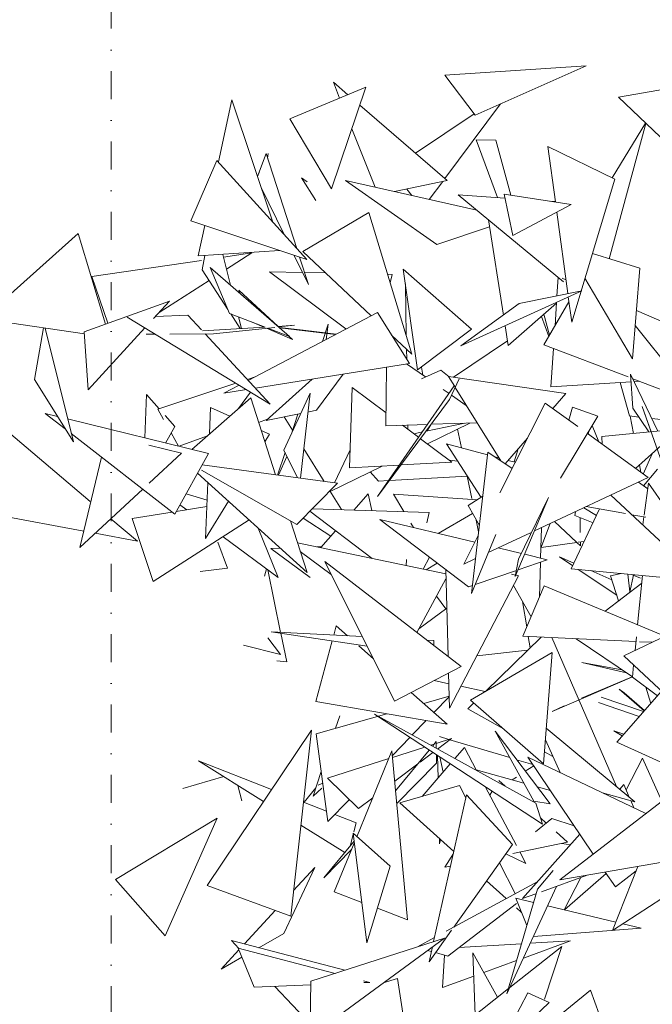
# Model space of a CAD drawing. Header units: millimetres. Extents: x -14485 to 13127, y -18923 to 3272.
# Tile 25 of 119: x 9726 to 9870, y 2419 to 2642. Entities that reach past the tile are written whole.
import ezdxf

# ---------------------------------------------------------------- set-up
doc = ezdxf.new("R2010")
doc.units = ezdxf.units.MM
doc.linetypes.add('Traço ponto', pattern=[15.875, 6.35, -4.7625, 0, -4.7625])
doc.layers.add('A-DETL', color=7, linetype='Continuous', lineweight=5, true_color=0x00a600)
doc.layers.add('G-IMPT', color=7, linetype='Continuous', lineweight=5)

# ---------------------------------------------------------------- blocks, each defined once
blk = doc.blocks.new('ÁRVORES ORNAMENTAIS - Pequeno e Médio Porte - Ipê-roxo-2865575-CORTE_CALÇADA')
at = {"layer": 'G-IMPT', "color": 253, "true_color": 0xaaaaaa}
for p, q in [((6082.1, 2629.89), (6114.21, 2631.97)), ((6089.02, 2620.82), (6114.21, 2631.97)), ((6058.25, 2624.69), (6056.83, 2628.29)), ((6060.1, 2625.46), (6056.83, 2628.29)), ((6082.1, 2629.89), (6089.02, 2620.82)), ((6046.94, 2619.99), (6064.23, 2627.18)), ((6056.41, 2604.07), (6064.23, 2627.18)), ((6121.54, 2624.87), (6136.58, 2627.54)), ((6030.74, 2610.18), (6033.78, 2624.32)), ((6043.09, 2596.53), (6033.78, 2624.32)), ((6121.54, 2624.87), (6134.46, 2612.54)), ((6082.66, 2606), (6062.85, 2623.1)), ((6082.16, 2606.44), (6094.78, 2623.37)), ((6056.41, 2604.07), (6046.94, 2619.99)), ((6075.45, 2612.22), (6088.79, 2621.13)), ((6066.28, 2604.44), (6061.02, 2617.7)), ((6119.45, 2588.22), (6127.76, 2618.93)), ((6120.13, 2606.57), (6127.67, 2619.02)), ((6093.67, 2615.15), (6089.25, 2615.23)), ((6089.25, 2615.23), (6094.09, 2602.12)), ((6093.67, 2615.15), (6097.12, 2602.67)), ((6105.54, 2613.71), (6120.71, 2606.29)), ((6105.54, 2613.71), (6107.25, 2601.1)), ((6024.48, 2596.81), (6030.41, 2610.54)), ((6030.41, 2610.54), (6050.79, 2588.02)), ((6041.56, 2612.08), (6039.63, 2606.87)), ((6041.56, 2612.08), (6048.54, 2590.52)), ((6041.91, 2611.02), (6042.01, 2612.08)), ((6039.96, 2607.76), (6039.59, 2606.99)), ((6052.87, 2601.46), (6049.57, 2606.62)), ((6050.85, 2605.64), (6049.57, 2606.62)), ((6089.4, 2599.25), (6059.56, 2605.95)), ((6080.29, 2591.48), (6059.56, 2605.95)), ((6070.69, 2603.45), (6082.66, 2606)), ((6078.61, 2601.67), (6081.67, 2605.79)), ((6120.71, 2606.29), (6110.94, 2573.82)), ((6040.45, 2604.42), (6045.67, 2593.69)), ((6074.67, 2602.56), (6073.51, 2604.05)), ((6095.78, 2602), (6085.16, 2602.76)), ((6109.03, 2582.97), (6085.16, 2602.76)), ((6110.79, 2600.55), (6095.59, 2602.91)), ((6095.59, 2602.91), (6097.59, 2593.47)), ((6107.23, 2601.19), (6106.22, 2601.26)), ((6110.79, 2600.55), (6097.59, 2593.47)), ((6024.48, 2596.81), (6050.79, 2588.02)), ((6049.9, 2589.83), (6064.86, 2598.71)), ((6064.86, 2598.71), (6074.65, 2566.57)), ((6095.43, 2575.43), (6092.02, 2597.07)), ((6107.56, 2598.82), (6110.06, 2580.3)), ((6026.16, 2588.85), (6027.65, 2595.76)), ((6092.28, 2595.45), (6080.29, 2591.48)), ((5998.91, 2593.94), (5977.24, 2574.6)), ((5998.91, 2593.94), (6005.13, 2573.39)), ((6026.16, 2588.85), (6044.63, 2590.08)), ((6001.97, 2584.16), (6026.86, 2587.86)), ((6027.05, 2585.73), (6027.67, 2588.95)), ((6033.5, 2582.25), (6031.75, 2589.22)), ((6031.91, 2588.61), (6038.33, 2589.56)), ((6032.59, 2585.87), (6038.33, 2589.56)), ((6047.96, 2588.97), (6051.18, 2582.35)), ((6049.17, 2588.57), (6051.18, 2582.35)), ((6049.9, 2589.83), (6065.39, 2575.28)), ((6126.43, 2586.05), (6115.63, 2589.4)), ((6032.89, 2576.71), (6027.05, 2585.73)), ((6046.89, 2570.58), (6028.89, 2586.26)), ((6033.26, 2575.81), (6028.89, 2586.26)), ((6088.17, 2572.26), (6072.71, 2585.88)), ((6072.71, 2585.88), (6075.93, 2562.98)), ((6124.75, 2565.49), (6126.43, 2586.05)), ((6001.97, 2584.16), (6005.64, 2573.57)), ((6059.69, 2572.28), (6042.34, 2585.27)), ((6049.84, 2585.11), (6042.34, 2585.27)), ((6055.04, 2585), (6050.29, 2585.1)), ((6070.17, 2584.68), (6069.13, 2584.7)), ((6069.73, 2582.75), (6070.17, 2584.68)), ((6107.59, 2579.79), (6107.86, 2583.93)), ((6108.79, 2583.83), (6109.63, 2583.46)), ((6124.75, 2565.49), (6113.94, 2583.78)), ((6017.25, 2576.02), (6028.61, 2583.32)), ((6035.34, 2581.12), (6044.28, 2572.88)), ((6035.34, 2581.12), (6035.63, 2580.39)), ((6073.38, 2570.75), (6073.18, 2582.56)), ((6113.26, 2580.95), (6085.8, 2568.42)), ((6113.26, 2580.95), (6099.02, 2578.03)), ((6110.16, 2579.54), (6110.94, 2573.82)), ((6019.63, 2578.61), (6000.27, 2571.63)), ((6019.63, 2578.61), (6016, 2574.65)), ((6099.02, 2578.03), (6085.8, 2568.42)), ((6096.52, 2568.52), (6107.48, 2578.14)), ((6104.63, 2568.71), (6110.31, 2578.44)), ((6107.14, 2573), (6107.49, 2578.32)), ((6000.3, 2571.16), (5977.24, 2574.6)), ((6010.04, 2574.95), (6042.52, 2555.23)), ((6016.46, 2575.15), (6023.82, 2575.39)), ((6023.82, 2575.39), (6026.86, 2572.11)), ((6041.38, 2572.7), (6033.26, 2575.81)), ((6035.7, 2572.36), (6033.54, 2575.71)), ((6035.96, 2572.38), (6035.3, 2575.03)), ((6066.82, 2576.03), (6037.52, 2560.61)), ((6066.82, 2576.03), (6074.1, 2564.46)), ((6104.06, 2575.14), (6105.74, 2570.61)), ((6104.59, 2575.61), (6105.9, 2570.89)), ((6125.65, 2576.45), (6143.04, 2568.84)), ((5989.01, 2560.79), (5991.06, 2572.53)), ((5997.81, 2546.63), (5991.42, 2572.48)), ((6014.04, 2572.52), (6001.18, 2558.48)), ((6027.11, 2571.84), (6041.29, 2572.7)), ((6029.61, 2571.16), (6043.57, 2572.64)), ((6041.04, 2572.69), (6038.23, 2573.9)), ((6047.54, 2569.88), (6041.62, 2572.43)), ((6046.89, 2570.58), (6041.97, 2572.47)), ((6044.25, 2572.88), (6047.97, 2573.11)), ((6044.43, 2572.73), (6047.97, 2573.11)), ((6049.95, 2572.04), (6044.62, 2572.58)), ((6057.34, 2571.04), (6044.67, 2572.53)), ((6055.64, 2573.37), (6054.33, 2569.45)), ((6055.18, 2569.9), (6055.64, 2573.37)), ((6088.17, 2572.26), (6075.93, 2562.98)), ((6096.52, 2568.52), (6095.81, 2572.99)), ((6125.37, 2573.07), (6139.38, 2555.39)), ((6000.27, 2571.63), (6001.18, 2558.48)), ((6014.31, 2571.07), (6016.23, 2571.19)), ((6016.4, 2571.08), (6014.31, 2571.07)), ((6029.61, 2571.16), (6019.68, 2571.1)), ((6027.75, 2571.15), (6042.52, 2555.23)), ((6046.7, 2570.66), (6047.54, 2569.88)), ((6057.43, 2571.09), (6049.95, 2572.04)), ((6070.05, 2570.9), (6074.65, 2566.57)), ((6073.47, 2565.46), (6073.43, 2567.72)), ((6084.11, 2561.31), (6096.35, 2569.57)), ((6104.63, 2568.71), (6123.71, 2561.4)), ((6106.21, 2559.18), (6106.79, 2567.88)), ((6074.1, 2564.46), (6039.16, 2558.84)), ((6068.75, 2550.33), (6068.88, 2563.62)), ((6073.44, 2564.35), (6077.71, 2561.39)), ((6077.16, 2561.77), (6076.81, 2563.65)), ((6037.31, 2560.84), (6039.08, 2561.43)), ((6053.02, 2553.83), (6059.05, 2562.04)), ((6081.2, 2562.93), (6076.83, 2560.99)), ((6081.2, 2562.93), (6083.11, 2561.45)), ((6084.37, 2559.19), (6082.95, 2561.47)), ((6082.95, 2561.47), (6109.6, 2557.63)), ((6124.29, 2562.04), (6130.46, 2549.1)), ((6124.29, 2562.04), (6124.83, 2554.33)), ((6124.79, 2560.99), (6139.38, 2555.39)), ((5997.81, 2546.63), (5989.01, 2560.79)), ((6016.96, 2554.07), (6034.7, 2559.97)), ((6035.45, 2559.52), (6031.97, 2557.69)), ((6041.57, 2551.5), (6052.05, 2560.91)), ((6060.48, 2540.76), (6061.07, 2559.03)), ((6061.07, 2559.03), (6068.78, 2553.24)), ((6084.27, 2559.36), (6066.88, 2534.24)), ((6083.2, 2556.27), (6085.38, 2560.96)), ((6094.81, 2542.38), (6084.47, 2559.02)), ((6106.21, 2559.18), (6124.41, 2560.31)), ((6124.04, 2552.53), (6121.96, 2560.15)), ((6125.09, 2560.35), (6126.27, 2560.42)), ((6014.03, 2547.56), (6014.43, 2557.38)), ((6017.27, 2554.17), (6014.43, 2557.38)), ((6038.07, 2556.64), (6024.68, 2544.93)), ((6037.1, 2558.51), (6031.97, 2557.69)), ((6035.28, 2554.2), (6038.05, 2557.94)), ((6038.07, 2556.64), (6043.7, 2539.19)), ((6051.55, 2557.69), (6045.57, 2544.81)), ((6049.38, 2538.42), (6051.55, 2557.69)), ((6081.77, 2558.58), (6083.09, 2557.66)), ((6083.66, 2557.27), (6087.01, 2554.95)), ((6106.64, 2554.21), (6109.6, 2557.63)), ((6028.93, 2554.48), (6028.71, 2548.45)), ((6028.93, 2554.48), (6033.32, 2552.49)), ((6083.2, 2556.27), (6066.88, 2534.24)), ((6104.88, 2555.48), (6094.6, 2535.1)), ((6104.88, 2555.48), (6112.3, 2550.11)), ((6110.3, 2551.56), (6111.08, 2554.5)), ((6111.08, 2554.5), (6116.87, 2552.47)), ((6128.47, 2548.91), (6124.83, 2554.33)), ((6131.46, 2541.81), (6126.9, 2554.72)), ((6128.96, 2548.96), (6126.9, 2554.72)), ((5995.97, 2549.59), (5991.44, 2553.11)), ((5994.2, 2552.43), (5991.44, 2553.11)), ((6016.96, 2554.07), (6018.26, 2551.77)), ((6020.82, 2550.16), (6018.66, 2552.61)), ((6049.42, 2553.09), (6041.57, 2551.5)), ((6045.67, 2552.33), (6047.55, 2549.29)), ((6048.79, 2552.97), (6047.29, 2548.5)), ((6053.02, 2553.83), (6051.07, 2553.43)), ((6108.35, 2538.39), (6116.87, 2552.47)), ((6124.04, 2552.53), (6126.19, 2552.3)), ((6124.17, 2552.52), (6124.93, 2548.57)), ((6028.47, 2544), (5996.51, 2551.86)), ((6018.71, 2546.4), (6020.82, 2550.16)), ((6041.9, 2551.8), (6039.87, 2551.08)), ((6068.75, 2550.33), (6078.22, 2550.62)), ((6072.51, 2550.44), (6076.19, 2547.69)), ((6073.74, 2549.52), (6073.73, 2550.48)), ((6077.87, 2549.08), (6086.67, 2550.88)), ((6078.13, 2549.14), (6079.06, 2550.64)), ((6078.17, 2546.2), (6087.78, 2550.91)), ((6079.03, 2550.64), (6089.48, 2550.96)), ((6117.07, 2546.66), (6115.58, 2550.34)), ((6129.08, 2551.99), (6138.67, 2550.95)), ((5982.09, 2549.66), (6001.63, 2533.15)), ((6020.83, 2530.26), (5997.34, 2548.53)), ((6020, 2548.7), (6021.71, 2545.67)), ((6028.25, 2548.05), (6021.79, 2545.65)), ((6040.46, 2549.24), (6042.32, 2548.4)), ((6042.32, 2548.4), (6041.28, 2546.7)), ((6075.08, 2548.52), (6077.04, 2548.91)), ((6085.02, 2549.56), (6085.89, 2545.33)), ((6114.48, 2548.53), (6128.27, 2538.56)), ((6114.7, 2548.37), (6114.82, 2549.09)), ((6117.75, 2547.88), (6135.51, 2549.58)), ((6117.75, 2547.88), (6117.86, 2546.09)), ((6022.38, 2544.11), (6014.91, 2545.91)), ((6076.61, 2547.37), (6083.72, 2542.04)), ((6090.37, 2534.06), (6082.53, 2546.24)), ((6091.85, 2543.71), (6082.53, 2546.24)), ((6095.83, 2541.7), (6100.86, 2547.52)), ((6132, 2546.48), (6125.4, 2540.64)), ((6004.2, 2543.19), (5999.29, 2522.68)), ((6022.38, 2544.11), (6015.05, 2537.31)), ((6020.83, 2530.26), (6028.47, 2544)), ((6045.85, 2544.24), (6044.14, 2539.13)), ((6046.29, 2543.36), (6044.38, 2539.1)), ((6048.7, 2538.51), (6045.57, 2544.81)), ((6050.13, 2545.11), (6054.71, 2537.69)), ((6060.61, 2544.84), (6057.05, 2537.37)), ((6091.92, 2544.32), (6088.19, 2512.24)), ((6097.4, 2540.65), (6091.92, 2544.32)), ((6094.41, 2543.02), (6093.49, 2543.27)), ((6098.75, 2545.08), (6097.86, 2542.09)), ((6129.16, 2543.96), (6127.17, 2539.35)), ((6057.8, 2537.27), (6027.06, 2541.46)), ((6056.11, 2535.4), (6067.9, 2541.17)), ((6060.48, 2540.76), (6071.83, 2541.39)), ((6072.19, 2541.41), (6083.72, 2542.04)), ((6083.08, 2542.52), (6085.1, 2542.25)), ((6098.09, 2542.02), (6096.48, 2542.46)), ((6126.29, 2541.43), (6126.61, 2539.76)), ((6025.99, 2539.54), (6050.86, 2517.01)), ((6048.51, 2527.92), (6026.86, 2540.27)), ((6065.2, 2539.85), (6067.06, 2537.77)), ((6069.59, 2537.91), (6087.28, 2538.86)), ((6087.22, 2538.86), (6088.26, 2533.79)), ((6130.37, 2540.48), (6127.24, 2536.7)), ((6028.3, 2537.44), (6027.83, 2524.71)), ((6057.8, 2537.27), (6048.51, 2527.92)), ((6067.06, 2537.77), (6069.41, 2537.9)), ((6128.27, 2538.56), (6102.5, 2526.46)), ((6126.08, 2537.53), (6128.19, 2536.03)), ((6127.36, 2530.02), (6128.35, 2537.27)), ((6128.35, 2537.27), (6132.4, 2531.57)), ((6013.55, 2535.92), (5999.29, 2522.68)), ((6028.15, 2533.45), (6023.4, 2534.87)), ((6056.06, 2535.51), (6058.67, 2531.28)), ((6064.72, 2534.85), (6061.49, 2531.19)), ((6064.72, 2534.85), (6065.53, 2531.07)), ((6070.49, 2534.82), (6089.52, 2533.52)), ((6070.49, 2534.82), (6072.86, 2530.83)), ((6087.41, 2532.19), (6090.75, 2534.3)), ((6119.81, 2534.59), (6134.13, 2521.25)), ((6021.16, 2530.85), (6028.1, 2531.96)), ((6023.53, 2531.23), (6022, 2532.36)), ((6033.01, 2533.18), (6027.83, 2524.71)), ((6087.41, 2532.19), (6089.98, 2527.65)), ((6098.11, 2516.07), (6105.69, 2534.01)), ((6105.69, 2534.01), (6098.88, 2520.01)), ((6114.23, 2531.97), (6123.15, 2530.39)), ((5976.75, 2530.73), (6000.17, 2526.38)), ((6011.13, 2529.24), (6020.26, 2530.7)), ((6065.65, 2520.19), (6051.5, 2530.93)), ((6078.6, 2530.65), (6052.06, 2531.49)), ((6078.04, 2528.25), (6078.6, 2530.65)), ((6088.43, 2530.38), (6080.63, 2525.86)), ((6117.27, 2531.43), (6110.84, 2517.85)), ((6111.62, 2529.97), (6111.77, 2530.81)), ((6111.62, 2529.97), (6115.79, 2528.29)), ((6113.68, 2531.71), (6116.58, 2529.96)), ((6124.59, 2530.13), (6127.74, 2529.58)), ((6006.31, 2529.2), (6012.34, 2524.11)), ((6011.13, 2529.24), (6015.91, 2514.93)), ((6015.91, 2514.93), (6037.7, 2528.93)), ((6047.08, 2528.73), (6050.86, 2517.01)), ((6049.95, 2529.36), (6056.24, 2525.23)), ((6088.94, 2523.87), (6067.41, 2529.04)), ((6087.49, 2513.74), (6067.41, 2529.04)), ((6074.43, 2528.21), (6075.02, 2527.21)), ((6089.26, 2528.92), (6089.81, 2526.23)), ((6103.92, 2522.57), (6106.05, 2528.13)), ((6112.05, 2523.86), (6106.99, 2528.57)), ((6112.84, 2529.48), (6112.87, 2526.07)), ((6127.07, 2527.83), (6127.32, 2529.65)), ((6002.75, 2525.9), (6012.34, 2524.11)), ((6044.27, 2515.9), (6039.76, 2527.06)), ((6057.35, 2526.49), (6053.97, 2522.66)), ((6089.72, 2525.42), (6086.44, 2518.91)), ((6093.67, 2525.65), (6088.19, 2512.24)), ((6101.57, 2526.02), (6091.98, 2521.52)), ((6104.04, 2527.18), (6103.86, 2520.28)), ((6032.76, 2517.99), (6030.64, 2523.86)), ((6044.27, 2515.9), (6031.78, 2525.13)), ((6082.35, 2516.67), (6048.68, 2523.77)), ((6103.96, 2522.68), (6112.1, 2523.81)), ((6112.9, 2523.06), (6112.1, 2523.81)), ((6112.43, 2523.86), (6113.77, 2524.04)), ((6112.89, 2523.86), (6112.9, 2523.06)), ((6042.61, 2522.44), (6044.78, 2522.52)), ((6051.58, 2515.84), (6042.61, 2522.44)), ((6056.35, 2516.55), (6049.33, 2521.76)), ((6053.17, 2522.82), (6054.15, 2522.86)), ((6099.52, 2521.32), (6094.26, 2522.59)), ((6105.38, 2519.92), (6100.26, 2521.15)), ((6085.85, 2495.65), (6054.89, 2519.48)), ((6070.72, 2487.83), (6054.89, 2519.48)), ((6073.39, 2518.56), (6073.45, 2519.93)), ((6077.22, 2517.75), (6078.64, 2520.48)), ((6077.89, 2517.61), (6080.4, 2519.15)), ((6089.11, 2520.17), (6086.44, 2518.91)), ((6098.11, 2516.07), (6098.88, 2520.01)), ((6105.38, 2519.92), (6098.78, 2517.64)), ((6103.83, 2519.39), (6103.62, 2511.44)), ((6111.16, 2518.53), (6108.16, 2520.53)), ((6111.43, 2519.1), (6108.16, 2520.53)), ((6032.76, 2517.99), (6026.62, 2517.23)), ((6041.65, 2517.84), (6041.23, 2516.2)), ((6041.96, 2517.61), (6044.86, 2503.43)), ((6082.32, 2517.68), (6082.89, 2497.93)), ((6098.37, 2517.5), (6089.02, 2514.27)), ((6098.84, 2516.24), (6097.28, 2516.66)), ((6110.84, 2517.85), (6134.11, 2515.64)), ((6121.16, 2511.88), (6112.41, 2517.7)), ((6120.06, 2515.35), (6115.28, 2517.43)), ((6119.77, 2516.28), (6122.17, 2516.78)), ((6119.77, 2516.28), (6121.57, 2510.55)), ((6123.68, 2516.63), (6124.11, 2512.65)), ((6124.95, 2516.37), (6124.11, 2512.65)), ((6126.55, 2515.74), (6124.49, 2516.55)), ((6125.9, 2505.13), (6127.03, 2516.31)), ((6075.75, 2503.42), (6082.38, 2515.61)), ((6098.84, 2516.24), (6083.22, 2486.25)), ((6088.4, 2514.06), (6087.49, 2513.74)), ((6118.5, 2508.21), (6126.85, 2514.57)), ((6097.69, 2514.03), (6101.69, 2506.97)), ((6104.7, 2513.96), (6099.8, 2502.57)), ((6104.7, 2513.96), (6132.07, 2502.56)), ((6080.21, 2511.62), (6082.35, 2508.76)), ((6099.75, 2510.4), (6100.71, 2504.69)), ((6082.57, 2508.92), (6076.2, 2504.25)), ((6063.41, 2502.46), (6042.68, 2503.54)), ((6064.48, 2500.31), (6042.68, 2503.54)), ((6044.91, 2503.21), (6046.23, 2496.74)), ((6056.93, 2502.8), (6057.5, 2504.88)), ((6057.5, 2504.88), (6060.03, 2502.63)), ((6136.31, 2504.59), (6122.73, 2498.1)), ((6041.97, 2502.15), (6044.81, 2498.4)), ((6052.86, 2487.74), (6056.58, 2501.48)), ((6079.6, 2501.61), (6078, 2501.69)), ((6079.6, 2501.61), (6079.6, 2500.46)), ((6104, 2502.37), (6091.45, 2490.11)), ((6099.8, 2502.57), (6125.52, 2501.35)), ((6101.08, 2502.51), (6101.51, 2499.94)), ((6106.45, 2502.25), (6121.13, 2468.42)), ((6111.98, 2501.99), (6124.7, 2493.33)), ((6125.31, 2499.33), (6125.63, 2502.43)), ((6126.32, 2501.31), (6129.18, 2501.18)), ((6036.42, 2500.5), (6044.81, 2498.4)), ((6062.62, 2500.34), (6065.94, 2497.39)), ((6106.48, 2498.84), (6087.93, 2488.06)), ((6100.91, 2499.35), (6089.39, 2498.1)), ((6106.48, 2498.84), (6104.54, 2473.6)), ((6046.23, 2496.74), (6044.01, 2496.94)), ((6113.26, 2496.58), (6122.34, 2494.94)), ((6113.26, 2496.58), (6123.33, 2494.26)), ((6122.73, 2498.1), (6140.1, 2481.87)), ((6085.85, 2495.65), (6070.72, 2487.83)), ((6082.99, 2494.17), (6083.22, 2486.25)), ((6124.7, 2493.28), (6124.98, 2496)), ((6083.06, 2491.76), (6079.7, 2492.47)), ((6124.7, 2493.33), (6106.48, 2485.45)), ((6124.68, 2493.35), (6113.15, 2488.5)), ((6124.7, 2493.28), (6130.37, 2489)), ((6074.51, 2489.79), (6082.63, 2482.59)), ((6091.29, 2490.01), (6085.79, 2491.18)), ((6121.17, 2478.53), (6131.31, 2490.08)), ((6121.68, 2490.55), (6122.87, 2489.69)), ((6121.68, 2490.55), (6127.41, 2485.64)), ((6122.87, 2489.69), (6127.48, 2485.71)), ((6127.73, 2490.99), (6128.89, 2487.31)), ((6052.86, 2487.74), (6082.63, 2482.59)), ((6077.33, 2487.29), (6083.15, 2488.92)), ((6079.67, 2485.21), (6083.15, 2488.79)), ((6088.68, 2487.4), (6087.33, 2486.08)), ((6087.93, 2488.06), (6104.54, 2473.6)), ((6126.24, 2484.3), (6116.98, 2487.54)), ((6127.25, 2485.44), (6117.6, 2488.73)), ((6087.33, 2486.08), (6095.41, 2481.55)), ((6106.48, 2485.45), (6109.25, 2486.72)), ((6052.94, 2480.43), (6069, 2484.95)), ((6058.26, 2484.46), (6057.33, 2481.66)), ((6102.78, 2464.66), (6066.13, 2484.87)), ((6104.3, 2459.9), (6066.13, 2484.87)), ((6074.72, 2480.13), (6077.91, 2483.4)), ((6028.16, 2445.99), (6051.83, 2481.23)), ((6047.16, 2439.04), (6051.83, 2481.23)), ((6093.52, 2480.99), (6102.35, 2465.08)), ((6093.52, 2480.99), (6106.02, 2464.48)), ((6125.26, 2464.99), (6105.16, 2481.67)), ((6122.77, 2480.35), (6120.47, 2481.04)), ((6120.47, 2481.04), (6122.39, 2479.92)), ((6052.94, 2480.43), (6055.59, 2460.46)), ((6070.22, 2475.51), (6074.2, 2479.59)), ((6080.19, 2478.63), (6079.33, 2477.59)), ((6083.65, 2479.33), (6080.19, 2478.22)), ((6080.19, 2478.63), (6080.2, 2477.11)), ((6080.49, 2476.95), (6083.65, 2479.33)), ((6080.91, 2479.77), (6083.04, 2479.14)), ((6083.29, 2479.06), (6096.85, 2474.99)), ((6108.29, 2471.6), (6104.96, 2479.03)), ((6138.09, 2470.76), (6121.17, 2478.53)), ((6062.16, 2457.05), (6070.12, 2476.55)), ((6073.68, 2438.17), (6070.12, 2476.55)), ((6077.57, 2477.39), (6070.26, 2475.05)), ((6078.6, 2476.71), (6070.97, 2467.47)), ((6076.55, 2473.98), (6079.44, 2476.16)), ((6079.72, 2478.08), (6078.92, 2477.82)), ((6084.39, 2474.8), (6086.56, 2477.31)), ((6086.56, 2477.31), (6089.34, 2472.07)), ((6104.75, 2476.3), (6106.66, 2475.23)), ((6040.95, 2465.03), (6026.24, 2474.25)), ((6042.78, 2467.76), (6026.24, 2474.25)), ((6069.4, 2474.77), (6055.48, 2470.32)), ((6080.22, 2475.65), (6080.25, 2473.71)), ((6080.48, 2475.48), (6080.6, 2470.4)), ((6081, 2475.14), (6081.75, 2471.73)), ((6098.42, 2474.52), (6102.12, 2473.41)), ((6127.75, 2462.28), (6100.99, 2475.09)), ((6115.83, 2453.07), (6100.99, 2475.09)), ((6126.99, 2474.88), (6123.29, 2467.71)), ((6126.99, 2474.88), (6131.42, 2465.13)), ((6054.07, 2471.87), (6052.21, 2466.27)), ((6070.76, 2469.64), (6076.02, 2473.59)), ((6080.25, 2473.71), (6071.24, 2464.55)), ((6076.98, 2466.19), (6083.36, 2473.6)), ((6089.26, 2472.22), (6100.06, 2469.21)), ((6100.4, 2471.9), (6102.31, 2473.13)), ((6140.5, 2472.16), (6108.27, 2447.22)), ((6022.68, 2468), (6031.93, 2470.69)), ((6062.56, 2463.46), (6055.48, 2470.32)), ((6094.38, 2469.78), (6095.82, 2468.5)), ((6097.43, 2469.98), (6098.37, 2470.59)), ((6036.02, 2465.18), (6035.13, 2468.68)), ((6052.82, 2468.1), (6050.17, 2464.86)), ((6054.22, 2468.08), (6052.21, 2466.27)), ((6053.37, 2468.78), (6054.43, 2469.19)), ((6085.47, 2468.64), (6071.88, 2464.72)), ((6085.47, 2468.64), (6086.91, 2465.84)), ((6091.28, 2468.42), (6098.37, 2455.06)), ((6092.32, 2466.46), (6092.88, 2467.37)), ((6103.08, 2468.36), (6106.09, 2467.52)), ((6122.78, 2468.89), (6121.84, 2467.83)), ((6122.78, 2468.89), (6124, 2466.04)), ((6055.27, 2462.85), (6050.02, 2464.91)), ((6055.59, 2460.46), (6060.47, 2465.48)), ((6062.56, 2463.46), (6065.76, 2465.87)), ((6087.07, 2466.53), (6079.58, 2433.25)), ((6097.5, 2455.31), (6087.07, 2466.53)), ((6102.35, 2465.08), (6106.02, 2464.48)), ((6125.26, 2464.99), (6117.95, 2466.97)), ((6124.34, 2465.24), (6125.06, 2463.57)), ((6071.88, 2464.72), (6084.18, 2453.67)), ((6102.78, 2464.66), (6104.3, 2459.9)), ((6007.39, 2447.37), (6030.48, 2461.22)), ((6018.66, 2434.55), (6030.48, 2461.22)), ((6062.01, 2460.2), (6057.18, 2462.1)), ((6102.69, 2458.13), (6106.42, 2461.15)), ((6103.85, 2461.31), (6105.16, 2460.13)), ((6106.42, 2461.15), (6111.5, 2459.49)), ((6059.4, 2453.46), (6049.45, 2459.7)), ((6061.47, 2458.13), (6062.01, 2460.2)), ((6061.52, 2456.02), (6054.67, 2447.72)), ((6060.62, 2454.93), (6061.32, 2457.58)), ((6069.74, 2450.37), (6061.29, 2457.82)), ((6064.44, 2432.97), (6061.29, 2457.82)), ((6080.92, 2456.6), (6080.94, 2455.41)), ((6080.94, 2455.41), (6081.16, 2456.38)), ((6112.76, 2457.62), (6099.76, 2443.01)), ((6107.4, 2458.13), (6110.01, 2455.79)), ((6060.96, 2454.11), (6054.67, 2447.72)), ((6057.04, 2444.53), (6061.57, 2455.61)), ((6097.5, 2455.31), (6084.17, 2436.55)), ((6097.59, 2453.26), (6110.01, 2455.79)), ((6152.31, 2454.88), (6108.27, 2447.22)), ((6108.69, 2455.53), (6110.62, 2455.21)), ((6148.52, 2454.22), (6120.2, 2435.78)), ((6082.13, 2450.11), (6084.08, 2453.23)), ((6095.96, 2453.13), (6100.55, 2450.96)), ((6099.16, 2453.58), (6100.55, 2450.96)), ((6045.62, 2435.11), (6052.61, 2450.08)), ((6052.61, 2450.08), (6047.8, 2444.86)), ((6069.74, 2450.37), (6064.44, 2432.97)), ((6082.13, 2450.11), (6083.44, 2450.37)), ((6094.52, 2451.12), (6098.13, 2444.13)), ((6106.73, 2449.35), (6103.13, 2445.17)), ((6125.94, 2450.29), (6120.2, 2435.78)), ((6125.55, 2449.31), (6120.84, 2445.64)), ((6007.39, 2447.37), (6018.66, 2434.55)), ((6091.6, 2447), (6096.06, 2443)), ((6114.47, 2448.3), (6104.07, 2444.56)), ((6112.99, 2447.76), (6109.22, 2440.47)), ((6118.77, 2448.7), (6109.33, 2440.44)), ((6120.84, 2445.64), (6118.56, 2449.01)), ((6028.16, 2445.99), (6047.16, 2439.04)), ((6082.4, 2435.58), (6103.21, 2446.89)), ((6107.49, 2445.78), (6096.23, 2421.37)), ((6103.13, 2445.17), (6096.23, 2421.37)), ((6063.28, 2442.15), (6057.04, 2444.53)), ((6098.26, 2443.1), (6100.73, 2436.9)), ((6098.26, 2443.1), (6102.25, 2442.14)), ((6102.82, 2444.11), (6099.76, 2443.01)), ((6043.63, 2440.33), (6036.62, 2432.72)), ((6073.68, 2438.17), (6066.82, 2440.79)), ((6082.8, 2429.96), (6098.37, 2441.85)), ((6098.37, 2440.93), (6099.54, 2439.87)), ((6105.45, 2441.37), (6120.95, 2437.66)), ((6102.23, 2434.39), (6126.69, 2436.29)), ((6122.51, 2437.29), (6126.69, 2436.29)), ((6045.62, 2435.11), (6039.9, 2431.86)), ((6051.54, 2411.68), (6082.03, 2434.03)), ((6051.7, 2424.26), (6082.03, 2434.03)), ((6075.92, 2432.06), (6079.79, 2434.17)), ((6083.66, 2435.82), (6078.54, 2428.62)), ((6059.42, 2426.75), (6033.68, 2433.49)), ((6035.36, 2431.71), (6033.68, 2433.49)), ((6035.2, 2431.75), (6038.87, 2422.89)), ((6035.2, 2431.75), (6057.21, 2426.03)), ((6079.31, 2432.04), (6078.54, 2428.62)), ((6085.32, 2431.88), (6099.52, 2432.73)), ((6108.69, 2432.16), (6096.9, 2422.82)), ((6099.98, 2429.51), (6110.66, 2433.4)), ((6101.52, 2432.85), (6110.66, 2433.4)), ((6104.73, 2420.17), (6108.69, 2432.16)), ((6035.37, 2431.35), (6031.37, 2427.01)), ((6036.06, 2429.68), (6031.37, 2427.01)), ((6079.08, 2431.01), (6078.22, 2431.24)), ((6082.8, 2429.96), (6080.04, 2430.73)), ((6081.6, 2422.81), (6082.07, 2430.16)), ((6089.05, 2416.6), (6088.46, 2430.69)), ((6094.09, 2420.59), (6088.46, 2430.69)), ((6090.95, 2426.22), (6098.37, 2428.92)), ((6071.38, 2424.84), (6068.13, 2423.85)), ((6071.38, 2424.84), (6074.51, 2404.75)), ((6081.6, 2422.81), (6088.68, 2425.39)), ((6038.87, 2422.89), (6051.69, 2423.42)), ((6051.58, 2414.58), (6043.53, 2423.08)), ((6051.7, 2424.26), (6051.54, 2411.68)), ((6063.64, 2424.36), (6065.09, 2423.98)), ((6063.74, 2423.93), (6065.09, 2423.98)), ((6096.58, 2422.57), (6086.99, 2414.97)), ((6097.49, 2414.95), (6100.95, 2421.63)), ((6100.95, 2421.63), (6105.81, 2419.38)), ((6115.18, 2422.19), (6106.92, 2415.47)), ((6115.18, 2422.19), (6120.6, 2407.47)), ((6096.05, 2410.19), (6105.81, 2419.38))]:
    blk.add_line(p, q, dxfattribs=at)

msp = doc.modelspace()

# ---------------------------------------------------------------- linework, layer by layer
at = {"layer": 'A-DETL', "color": 7, "linetype": 'Traço ponto'}
msp.add_line((9746.731, 1650), (9746.731, 3170), dxfattribs=at)

# ---------------------------------------------------------------- block references
at = {"layer": 'G-IMPT', "color": 253, "true_color": 0xaaaaaa}
msp.add_blockref('ÁRVORES ORNAMENTAIS - Pequeno e Médio Porte - Ipê-roxo-2865575-CORTE_CALÇADA', (3740.319, 0), dxfattribs=at)

doc.saveas('drawing.dxf')
